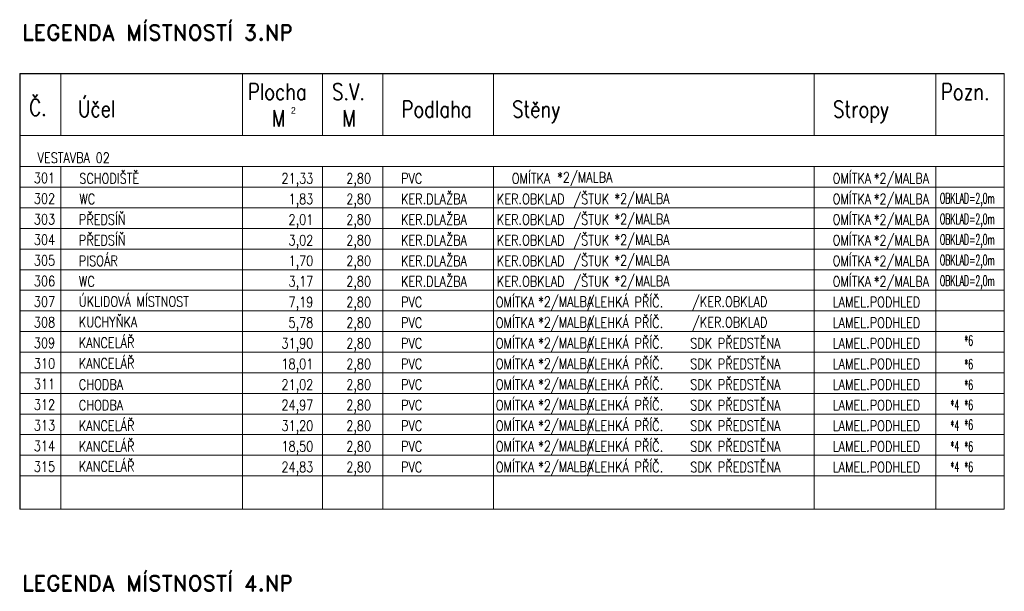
# Model space of a CAD drawing. Header units: millimetres. Extents: x -485339 to 286898, y -1189934 to 1602269.
# Tile 101 of 230: x 38281 to 54029, y -1123752 to -1114602. Entities that reach past the tile are written whole.
import ezdxf
from ezdxf.enums import TextEntityAlignment as Align

# ---------------------------------------------------------------- set-up
doc = ezdxf.new("R2010")
doc.units = ezdxf.units.MM
doc.header["$LTSCALE"] = 10
doc.layers.add('N_popis', color=10, linetype='Continuous', lineweight=18)
doc.layers.add('St_popis', color=250, linetype='Continuous', lineweight=18)
doc.styles.add('A_slabé', font='txt')
doc.styles.add('Andy', font='arial.ttf')
doc.styles.add('ROMANS', font='romans.shx', dxfattribs={"width": 0.8})

msp = doc.modelspace()

# ---------------------------------------------------------------- linework, layer by layer
at = {"layer": 'St_popis', "lineweight": 25}
for q in [(54028.9, -1115463.9), (38281.2, -1122436)]:
    msp.add_line((38281.2, -1115463.9), q, dxfattribs=at)
at = {"layer": 'St_popis'}
for p, q in [((38941.2, -1116453.8), (38941.2, -1115463.9)), ((41845.3, -1116453.8), (41845.3, -1115463.9)), ((43121.6, -1116453.8), (43121.6, -1115463.9)), ((44087.6, -1116453.8), (44087.6, -1115463.9)), ((45857.4, -1116453.8), (45857.4, -1115463.9)), ((50989.6, -1116453.8), (50989.6, -1115463.9)), ((52931.7, -1116453.8), (52931.7, -1115463.9)), ((54028.9, -1116453.8), (54028.9, -1115463.9)), ((38281.2, -1116453.8), (54028.9, -1116453.8)), ((53933.8, -1116453.8), (53934.4, -1116453.8)), ((54028.9, -1122436), (54028.9, -1116453.8)), ((38281.2, -1116953.8), (54028.9, -1116953.8)), ((38941.2, -1122436), (38941.2, -1116953.8)), ((41845.3, -1122436), (41845.3, -1116953.8)), ((44087.6, -1122436), (44087.6, -1116953.8)), ((50989.6, -1122436), (50989.6, -1116953.8)), ((52931.7, -1122436), (52931.7, -1116953.8)), ((38281.2, -1117283.8), (54028.9, -1117283.8)), ((38281.2, -1117613.8), (52931.7, -1117613.8)), ((38281.2, -1117613.8), (54028.9, -1117613.8)), ((38281.2, -1117943.8), (54028.9, -1117943.8)), ((38281.2, -1118273.8), (54028.9, -1118273.8)), ((38281.2, -1118603.8), (54028.9, -1118603.8)), ((38281.2, -1118933.8), (54028.9, -1118933.8)), ((38281.2, -1122436), (54028.9, -1122436))]:
    msp.add_line(p, q, dxfattribs=at)
at = {"layer": 'St_popis', "lineweight": 15}
for p, q in [((43121.6, -1122436), (43121.6, -1116953.8)), ((45857.4, -1122436), (45857.4, -1116953.8)), ((38281.2, -1119263.7), (54028.9, -1119263.7)), ((38281.2, -1119593.7), (54028.9, -1119593.7)), ((38281.2, -1119923.7), (54028.9, -1119923.7)), ((38281.2, -1120253.7), (54028.9, -1120253.7)), ((38281.2, -1120583.7), (54028.9, -1120583.7)), ((38281.2, -1120913.7), (54028.9, -1120913.7)), ((38281.2, -1121243.7), (54028.9, -1121243.7)), ((38281.2, -1121573.7), (54028.9, -1121573.7)), ((38281.2, -1121903.6), (54028.9, -1121903.6))]:
    msp.add_line(p, q, dxfattribs=at)

# ---------------------------------------------------------------- texts
at = {"layer": 'N_popis', "lineweight": 15, "style": 'ROMANS'}
for s, height, width, p in [('PVC', 165, 0.8, (44381, -1117224.8)), ('*2/MALBA', 165, 0.8, (46878.9, -1117206.7)), ('*2/MALBA', 165, 0.8, (51942.7, -1117224.8)), ('KER.DLAŽBA', 165, 0.8, (44381, -1117554.8)), ('KER.OBKLAD', 165, 0.8, (45913.7, -1117554.8)), ('*2/MALBA', 165, 0.8, (47793.6, -1117547.3)), ('*2/MALBA', 165, 0.8, (51942.7, -1117554.8)), ('OBKLAD=2,0m', 164.997, 0.55, (52998.4, -1117542.8)), ('KER.DLAŽBA', 165, 0.8, (44381, -1117884.7)), ('KER.OBKLAD', 165, 0.8, (45913.7, -1117884.7)), ('*2/MALBA', 165, 0.8, (47793.6, -1117877.3)), ('*2/MALBA', 165, 0.8, (51942.7, -1117884.7)), ('OBKLAD=2,0m', 164.997, 0.55, (52998.4, -1117872.8)), ('KER.DLAŽBA', 165, 0.8, (44381, -1118214.7)), ('KER.OBKLAD', 165, 0.8, (45913.7, -1118214.7)), ('*2/MALBA', 165, 0.8, (47793.6, -1118207.3)), ('*2/MALBA', 165, 0.8, (51942.7, -1118214.7)), ('OBKLAD=2,0m', 164.997, 0.55, (52998.4, -1118202.8)), ('KER.DLAŽBA', 165, 0.8, (44381, -1118544.7)), ('KER.OBKLAD', 165, 0.8, (45913.7, -1118544.7)), ('*2/MALBA', 165, 0.8, (47793.6, -1118537.3)), ('*2/MALBA', 165, 0.8, (51942.7, -1118544.7)), ('OBKLAD=2,0m', 164.997, 0.55, (52998.4, -1118532.8)), ('KER.DLAŽBA', 165, 0.8, (44381, -1118874.7)), ('KER.OBKLAD', 165, 0.8, (45913.7, -1118874.7)), ('*2/MALBA', 165, 0.8, (47793.6, -1118867.2)), ('*2/MALBA', 165, 0.8, (51942.7, -1118874.7)), ('OBKLAD=2,0m', 164.997, 0.55, (52998.4, -1118862.8)), ('ÚKLIDOVÁ MÍSTNOST', 164.997, 0.8, (39227.9, -1119195.5)), ('*2/MALBA', 165, 0.8, (46574, -1119198.7)), ('/KER.OBKLAD', 164.997, 0.8, (49034.8, -1119198.7)), ('PVC', 165, 0.8, (44381, -1119204.7)), ('KUCHYŇKA', 165, 0.8, (39227.9, -1119525.4)), ('PVC', 165, 0.8, (44381, -1119534.7)), ('*2/MALBA', 165, 0.8, (46574, -1119528.7)), ('/KER.OBKLAD', 164.997, 0.8, (49034.8, -1119528.7)), ('SDK PŘEDSTĚNA', 164.997, 0.8, (49006.2, -1119864.7)), ('*6', 165, 0.55, (53390, -1119821.2)), ('PVC', 165, 0.8, (44381, -1119864.7)), ('*2/MALBA', 165, 0.8, (46574, -1119858.7)), ('PVC', 165, 0.8, (44381, -1120194.6)), ('*2/MALBA', 165, 0.8, (46574, -1120188.7)), ('SDK PŘEDSTĚNA', 164.997, 0.8, (49006.2, -1120194.6)), ('*6', 165, 0.55, (53390, -1120198.5)), ('PVC', 165, 0.8, (44381, -1120524.6)), ('*2/MALBA', 165, 0.8, (46574, -1120518.6)), ('SDK PŘEDSTĚNA', 164.997, 0.8, (49006.2, -1120524.6)), ('*6', 165, 0.55, (53390, -1120529.2)), ('PVC', 165, 0.8, (44381, -1120854.6)), ('*2/MALBA', 165, 0.8, (46574, -1120848.6)), ('SDK PŘEDSTĚNA', 164.997, 0.8, (49006.2, -1120856.8)), ('*4', 165, 0.55, (53168.3, -1120851.8)), ('*6', 165, 0.55, (53390, -1120850.7)), ('PVC', 165, 0.8, (44381, -1121184.6)), ('*2/MALBA', 165, 0.8, (46574, -1121178.6)), ('SDK PŘEDSTĚNA', 164.997, 0.8, (49006.2, -1121184.6)), ('*4', 165, 0.55, (53168.3, -1121181.8)), ('*6', 165, 0.55, (53390, -1121167.4)), ('PVC', 165, 0.8, (44381, -1121514.6)), ('*2/MALBA', 165, 0.8, (46574, -1121508.6)), ('SDK PŘEDSTĚNA', 164.997, 0.8, (49006.2, -1121514.6)), ('*4', 165, 0.55, (53168.3, -1121511.8)), ('*6', 165, 0.55, (53390, -1121516.8)), ('PVC', 165, 0.8, (44381, -1121844.6)), ('*2/MALBA', 165, 0.8, (46574, -1121838.6)), ('SDK PŘEDSTĚNA', 164.997, 0.8, (49006.2, -1121844.6)), ('*4', 165, 0.55, (53168.3, -1121841.8)), ('*6', 165, 0.55, (53390, -1121842.9))]:
    msp.add_text(s, height=height, rotation=0.00269, dxfattribs=dict(at, width=width)).set_placement(p)
at = {"layer": 'St_popis', "style": 'ROMANS', "width": 0.8}
for s, p in [('Plocha', (41930.6, -1115887.6)), ('S.V.', (43278.8, -1115887.6)), ('Pozn.', (53017, -1115887.6)), ('Č.', (38433.1, -1116139.1)), ('Účel', (39214.5, -1116160)), ('Stěny', (46158, -1116165.9)), ('Podlaha', (44388.1, -1116165.9)), ('Stropy', (51290.1, -1116165.9)), ('M', (42315.4, -1116313.1)), ('M', (43442.3, -1116313.1))]:
    msp.add_text(s, height=264, dxfattribs=at).set_placement(p)
at = {"layer": 'St_popis', "style": 'A_slabé'}
msp.add_text('2', height=105.6, dxfattribs=at).set_placement((42618.9, -1116107.5))
at = {"layer": 'St_popis', "lineweight": 15, "style": 'ROMANS', "width": 0.8}
for s, height, p in [('VESTAVBA 02', 164.997, (38567.9, -1116894.8)), ('SCHODIŠTĚ', 165, (39234.7, -1117224.8)), ('OMÍTKA', 165, (46150.9, -1117224.8)), ('OMÍTKA', 165, (51283, -1117224.8)), ('WC', 165, (39234.7, -1117554.8)), ('/ŠTUK', 165, (47137.5, -1117554.8)), ('OMÍTKA', 165, (51283, -1117554.8)), ('PŘEDSÍŇ', 165, (39227.9, -1117884.7)), ('/ŠTUK', 165, (47137.5, -1117884.7)), ('OMÍTKA', 165, (51283, -1117884.7)), ('PŘEDSÍŇ', 165, (39227.9, -1118214.7)), ('/ŠTUK', 165, (47137.5, -1118214.7)), ('OMÍTKA', 165, (51283, -1118214.7)), ('PISOÁR', 165, (39227.9, -1118544.7)), ('/ŠTUK', 165, (47137.5, -1118544.7)), ('OMÍTKA', 165, (51283, -1118544.7)), ('WC', 165, (39227.9, -1118874.7)), ('/ŠTUK', 165, (47137.5, -1118874.7)), ('OMÍTKA', 165, (51283, -1118874.7)), ('OMÍTKA        /LEHKÁ PŘÍČ.', 164.997, (45893.8, -1119204.7)), ('LAMEL.PODHLED', 164.997, (51283, -1119204.7)), ('OMÍTKA        /LEHKÁ PŘÍČ.', 164.997, (45893.8, -1119534.7)), ('LAMEL.PODHLED', 164.997, (51283, -1119534.7)), ('KANCELÁŘ', 165, (39227.9, -1119855.4)), ('OMÍTKA        /LEHKÁ PŘÍČ.', 164.997, (45893.8, -1119864.7)), ('LAMEL.PODHLED', 164.997, (51283, -1119864.7)), ('KANCELÁŘ', 165, (39227.9, -1120185.4)), ('OMÍTKA        /LEHKÁ PŘÍČ.', 164.997, (45893.8, -1120194.6)), ('LAMEL.PODHLED', 164.997, (51283, -1120194.6)), ('CHODBA', 165, (39227.9, -1120524.6)), ('OMÍTKA        /LEHKÁ PŘÍČ.', 164.997, (45893.8, -1120524.6)), ('LAMEL.PODHLED', 164.997, (51283, -1120524.6)), ('CHODBA', 165, (39227.9, -1120854.6)), ('OMÍTKA        /LEHKÁ PŘÍČ.', 164.997, (45893.8, -1120854.6)), ('LAMEL.PODHLED', 164.997, (51283, -1120854.6)), ('KANCELÁŘ', 165, (39227.9, -1121184.6)), ('OMÍTKA        /LEHKÁ PŘÍČ.', 164.997, (45893.8, -1121184.6)), ('LAMEL.PODHLED', 164.997, (51283, -1121184.6)), ('KANCELÁŘ', 165, (39227.9, -1121514.6)), ('OMÍTKA        /LEHKÁ PŘÍČ.', 164.997, (45893.8, -1121514.6)), ('LAMEL.PODHLED', 164.997, (51283, -1121514.6)), ('KANCELÁŘ', 165, (39227.9, -1121835.3)), ('OMÍTKA        /LEHKÁ PŘÍČ.', 164.997, (45893.8, -1121844.6)), ('LAMEL.PODHLED', 164.997, (51283, -1121844.6))]:
    msp.add_text(s, height=height, rotation=0.00269, dxfattribs=at).set_placement(p)
for s, p in [('301', (38847.4, -1117217.8)), ('21,33', (42977.3, -1117224.3)), ('2,80', (43901, -1117224.3)), ('302', (38847.4, -1117547.8)), ('1,83', (42977.3, -1117554.3)), ('2,80', (43901, -1117554.3)), ('303', (38847.4, -1117877.8)), ('2,01', (42977.3, -1117884.3)), ('2,80', (43901, -1117884.3)), ('304', (38847.4, -1118207.8)), ('3,02', (42977.3, -1118214.3)), ('2,80', (43901, -1118214.3)), ('305', (38847.4, -1118537.8)), ('1,70', (42977.3, -1118544.3)), ('2,80', (43901, -1118544.3)), ('306', (38847.4, -1118867.8)), ('3,17', (42977.3, -1118874.3)), ('2,80', (43901, -1118874.3)), ('307', (38847.4, -1119197.7)), ('7,19', (42977.3, -1119204.3)), ('2,80', (43901, -1119204.3)), ('308', (38847.4, -1119527.7)), ('5,78', (42977.3, -1119534.2)), ('2,80', (43901, -1119534.2)), ('309', (38847.4, -1119857.7)), ('31,90', (42977.3, -1119864.2)), ('2,80', (43901, -1119864.2)), ('310', (38847.4, -1120187.7)), ('18,01', (42977.3, -1120194.2)), ('2,80', (43901, -1120194.2)), ('311', (38847.4, -1120517.7)), ('21,02', (42977.3, -1120524.2)), ('2,80', (43901, -1120524.2)), ('312', (38847.4, -1120847.7)), ('24,97', (42977.3, -1120854.2)), ('2,80', (43901, -1120854.2)), ('313', (38847.4, -1121177.7)), ('31,20', (42977.3, -1121184.2)), ('2,80', (43901, -1121184.2)), ('314', (38847.4, -1121507.7)), ('18,50', (42977.3, -1121514.2)), ('2,80', (43901, -1121514.2)), ('315', (38847.4, -1121837.6)), ('24,83', (42977.3, -1121844.1)), ('2,80', (43901, -1121844.1))]:
    msp.add_text(s, height=165, rotation=0.00269, dxfattribs=at).set_placement(p, align=Align.RIGHT)
at = {"layer": 'St_popis', "char_height": 250, "attachment_point": 1, "style": 'Andy'}
for s, insert in [('{\\Fromand|c0;LEGENDA MÍSTNOSTÍ 3.NP}', (38321.2, -1114682.9)), ('{\\Fromand|c0;LEGENDA MÍSTNOSTÍ 4.NP}', (38321.2, -1123497.2))]:
    msp.add_mtext(s, dxfattribs=dict(at, insert=insert))

doc.saveas('drawing.dxf')
